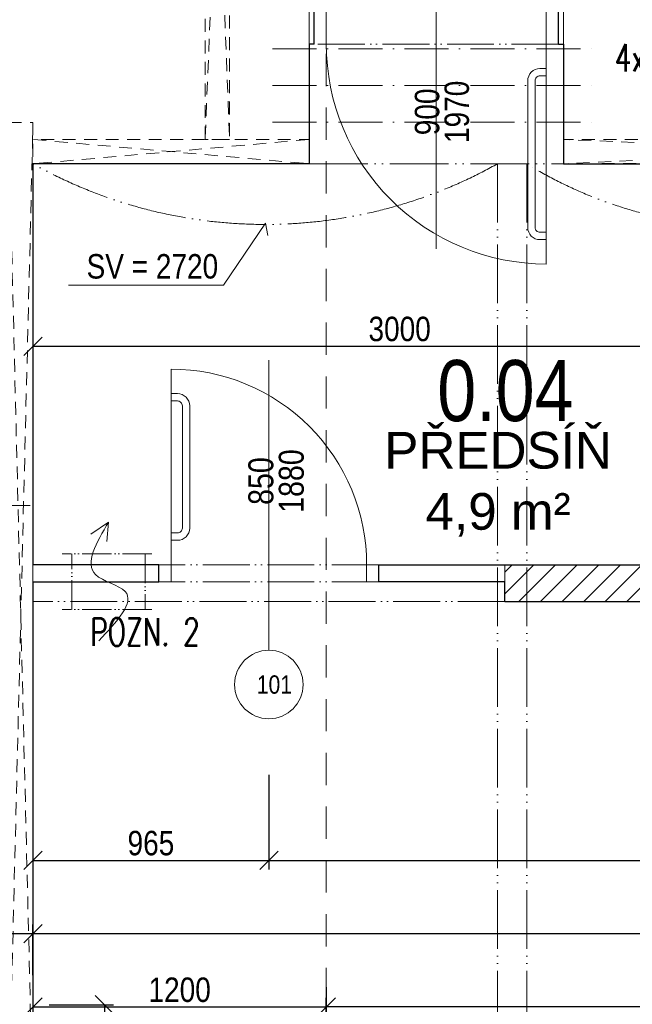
# Model space of a CAD drawing. Header units: millimetres. Extents: x -300958 to -108039, y 30118 to 292543.
# Tile 52 of 256: x -286622 to -284116, y 119277 to 123305. Entities that reach past the tile are written whole.
import ezdxf
from ezdxf.enums import TextEntityAlignment as Align

# ---------------------------------------------------------------- set-up
doc = ezdxf.new("R2010")
doc.units = ezdxf.units.MM
doc.header["$MEASUREMENT"] = 0
for name, pattern in [('ACAD_ISO05W100', [33, 24, -3, 0, -3, 0, -3]), ('ACAD_ISO10W100', [18, 12, -3, 0, -3]), ('DGN Style 2', [879.857395, 527.914437, -351.942958])]:
    doc.linetypes.add(name, pattern=pattern)
doc.layers.get('0').update_dxf_attribs({"lineweight": 13})
doc.layers.get('Defpoints').update_dxf_attribs({"color": 3, "lineweight": 13})
for name, color, linetype, lineweight in [('dims', 7, 'Continuous', 9), ('dvere', 7, 'Continuous', 9), ('legenda', 7, 'Continuous', 13), ('Materiály', 1, 'Continuous', 13), ('navrh', 1, 'Continuous', 9), ('OCEL', 7, 'Continuous', 13), ('popis', 7, 'Continuous', 9), ('PSV', 7, 'Continuous', 13), ('tenka', 7, 'Continuous', 13), ('texts', 3, 'Continuous', 30), ('walls', 7, 'Continuous', 13), ('zarizovaky', 5, 'Continuous', 9), ('zařizovací předměty', 7, 'Continuous', 9)]:
    doc.layers.add(name, color=color, linetype=linetype, lineweight=lineweight)
doc.styles.add('GENERATED_STYLE_8', font='arial.ttf')
doc.styles.get("Standard").update_dxf_attribs({"font": 'txt.shx'})
doc.styles.add('STYLE-0', font='ARIALN.TTF')
doc.styles.add('Style-Arial', font='arial.ttf')
doc.dimstyles.new('arch', dxfattribs={"dimscale": 50, "dimtxt": 2.5, "dimasz": 2.5, "dimexe": 1.25, "dimexo": 0.9, "dimtad": 1, "dimdec": 0, "dimtxsty": 'STYLE-0', "dimblk": 'ARCHTICK', "dimcen": 2.5, "dimadec": 0, "dimazin": 0, "dimtfac": 1, "dimtdec": 0, "dimtmove": 2, "dimatfit": 3, "dimldrblk": 'ARCHTICK', "dimfxl": 0, "dimarcsym": 0})

# ---------------------------------------------------------------- blocks, each defined once
blk = doc.blocks.new('_ArchTick')
at = {"color": 0, "linetype": 'ByBlock', "flags": 128}
blk.add_lwpolyline([(-0.5, -0.5), (0.5, 0.5)], dxfattribs=at)
blk = doc.blocks.new('*D1931')
at = {"layer": 'Defpoints', "color": 0, "linetype": 'Continuous'}
for p in [(-286567.6, 119565.7), (-286567.6, 119321.6), (-280272.6, 119321.6)]:
    blk.add_point(p, dxfattribs=at)
at = {"layer": 'dims', "color": 0, "linetype": 'Continuous', "lineweight": -2}
for p, q in [((-286567.6, 119396.6), (-286567.6, 119603.2)), ((-280272.6, 119396.6), (-280272.6, 119603.2)), ((-280272.6, 119565.7), (-286567.6, 119565.7))]:
    blk.add_line(p, q, dxfattribs=at)
at = {"layer": 'dims', "color": 0, "linetype": 'Continuous', "lineweight": -2, "xscale": 75, "yscale": 75, "zscale": 75, "rotation": 180}
blk.add_blockref('_ArchTick', (-286567.6, 119565.7), dxfattribs=at)
at = {"layer": 'dims', "color": 0, "linetype": 'Continuous', "lineweight": -2, "xscale": 75, "yscale": 75, "zscale": 75}
blk.add_blockref('_ArchTick', (-280272.6, 119565.7), dxfattribs=at)
at = {"layer": 'dims', "color": 0, "linetype": 'Continuous', "insert": (-283420.1, 119635.6), "char_height": 100, "attachment_point": 5, "style": 'STYLE-0'}
blk.add_mtext('6295', dxfattribs=at)
blk = doc.blocks.new('*D1945')
at = {"layer": 'Defpoints', "color": 0, "linetype": 'Continuous'}
for p in [(-286567.6, 122394.1), (-283567.6, 122394.1), (-283567.6, 121969.1)]:
    blk.add_point(p, dxfattribs=at)
at = {"layer": 'dims', "color": 0, "linetype": 'Continuous', "lineweight": -2}
for p, q in [((-286567.6, 122319.1), (-286567.6, 121931.6)), ((-283567.6, 122319.1), (-283567.6, 121931.6)), ((-286567.6, 121969.1), (-283567.6, 121969.1))]:
    blk.add_line(p, q, dxfattribs=at)
at = {"layer": 'dims', "color": 0, "linetype": 'Continuous', "lineweight": -2, "xscale": 75, "yscale": 75, "zscale": 75, "rotation": 180}
blk.add_blockref('_ArchTick', (-286567.6, 121969.1), dxfattribs=at)
at = {"layer": 'dims', "color": 0, "linetype": 'Continuous', "lineweight": -2, "xscale": 75, "yscale": 75, "zscale": 75}
blk.add_blockref('_ArchTick', (-283567.6, 121969.1), dxfattribs=at)
at = {"layer": 'dims', "color": 0, "linetype": 'Continuous', "insert": (-285067.6, 122038.9), "char_height": 100, "attachment_point": 5, "style": 'STYLE-0'}
blk.add_mtext('3000', dxfattribs=at)
blk = doc.blocks.new('*D1950')
at = {"layer": 'Defpoints', "color": 0, "linetype": 'Continuous'}
for p in [(-287157.6, 119565.7), (-287157.6, 119321.6), (-286567.6, 119321.6)]:
    blk.add_point(p, dxfattribs=at)
at = {"layer": 'dims', "color": 0, "linetype": 'Continuous', "lineweight": -2}
for p, q in [((-287157.6, 119396.6), (-287157.6, 119603.2)), ((-286567.6, 119396.6), (-286567.6, 119603.2)), ((-286567.6, 119565.7), (-287157.6, 119565.7))]:
    blk.add_line(p, q, dxfattribs=at)
at = {"layer": 'dims', "color": 0, "linetype": 'Continuous', "lineweight": -2, "xscale": 75, "yscale": 75, "zscale": 75, "rotation": 180}
blk.add_blockref('_ArchTick', (-287157.6, 119565.7), dxfattribs=at)
at = {"layer": 'dims', "color": 0, "linetype": 'Continuous', "lineweight": -2, "xscale": 75, "yscale": 75, "zscale": 75}
blk.add_blockref('_ArchTick', (-286567.6, 119565.7), dxfattribs=at)
at = {"layer": 'dims', "color": 0, "linetype": 'Continuous', "insert": (-286862.6, 119635.6), "char_height": 100, "attachment_point": 5, "style": 'STYLE-0'}
blk.add_mtext('590', dxfattribs=at)
blk = doc.blocks.new('*D2029')
at = {"layer": 'Defpoints', "color": 0, "linetype": 'Continuous'}
for p in [(-286567.6, 120290.7), (-285602.6, 120290.7), (-285602.6, 119865.7)]:
    blk.add_point(p, dxfattribs=at)
at = {"layer": 'dims', "color": 0, "linetype": 'Continuous', "lineweight": -2}
for p, q in [((-286567.6, 120215.7), (-286567.6, 119828.2)), ((-285602.6, 120215.7), (-285602.6, 119828.2)), ((-286567.6, 119865.7), (-285602.6, 119865.7))]:
    blk.add_line(p, q, dxfattribs=at)
at = {"layer": 'dims', "color": 0, "linetype": 'Continuous', "lineweight": -2, "xscale": 75, "yscale": 75, "zscale": 75, "rotation": 180}
blk.add_blockref('_ArchTick', (-286567.6, 119865.7), dxfattribs=at)
at = {"layer": 'dims', "color": 0, "linetype": 'Continuous', "lineweight": -2, "xscale": 75, "yscale": 75, "zscale": 75}
blk.add_blockref('_ArchTick', (-285602.6, 119865.7), dxfattribs=at)
at = {"layer": 'dims', "color": 0, "linetype": 'Continuous', "insert": (-286085.1, 119935.6), "char_height": 100, "attachment_point": 5, "style": 'STYLE-0'}
blk.add_mtext('965', dxfattribs=at)
blk = doc.blocks.new('*D2030')
at = {"layer": 'Defpoints', "color": 0, "linetype": 'Continuous'}
for p in [(-285602.6, 120290.7), (-281412.6, 120290.7), (-281412.6, 119865.7)]:
    blk.add_point(p, dxfattribs=at)
at = {"layer": 'dims', "color": 0, "linetype": 'Continuous', "lineweight": -2}
for p, q in [((-285602.6, 120215.7), (-285602.6, 119828.2)), ((-281412.6, 120215.7), (-281412.6, 119828.2)), ((-285602.6, 119865.7), (-281412.6, 119865.7))]:
    blk.add_line(p, q, dxfattribs=at)
at = {"layer": 'dims', "color": 0, "linetype": 'Continuous', "lineweight": -2, "xscale": 75, "yscale": 75, "zscale": 75, "rotation": 180}
blk.add_blockref('_ArchTick', (-285602.6, 119865.7), dxfattribs=at)
at = {"layer": 'dims', "color": 0, "linetype": 'Continuous', "lineweight": -2, "xscale": 75, "yscale": 75, "zscale": 75}
blk.add_blockref('_ArchTick', (-281412.6, 119865.7), dxfattribs=at)
at = {"layer": 'dims', "color": 0, "linetype": 'Continuous', "insert": (-283507.6, 119935.6), "char_height": 100, "attachment_point": 5, "style": 'STYLE-0'}
blk.add_mtext('4190', dxfattribs=at)
blk = doc.blocks.new('*D1909')
at = {"layer": 'Defpoints', "color": 0, "linetype": 'Continuous'}
for p in [(-285367.6, 119265.7), (-285367.6, 119021.6), (-280272.6, 119021.6)]:
    blk.add_point(p, dxfattribs=at)
at = {"layer": 'dims', "color": 0, "linetype": 'Continuous', "lineweight": -2}
for p, q in [((-285367.6, 119096.6), (-285367.6, 119303.2)), ((-280272.6, 119096.6), (-280272.6, 119303.2)), ((-280272.6, 119265.7), (-285367.6, 119265.7))]:
    blk.add_line(p, q, dxfattribs=at)
at = {"layer": 'dims', "color": 0, "linetype": 'Continuous', "lineweight": -2, "xscale": 75, "yscale": 75, "zscale": 75, "rotation": 180}
blk.add_blockref('_ArchTick', (-285367.6, 119265.7), dxfattribs=at)
at = {"layer": 'dims', "color": 0, "linetype": 'Continuous', "lineweight": -2, "xscale": 75, "yscale": 75, "zscale": 75}
blk.add_blockref('_ArchTick', (-280272.6, 119265.7), dxfattribs=at)
at = {"layer": 'dims', "color": 0, "linetype": 'Continuous', "insert": (-282820.1, 119335.6), "char_height": 100, "attachment_point": 5, "style": 'STYLE-0'}
blk.add_mtext('5095', dxfattribs=at)
blk = doc.blocks.new('*D1910')
at = {"layer": 'Defpoints', "color": 0, "linetype": 'Continuous'}
for p in [(-286567.6, 119690.7), (-285367.6, 119422), (-285367.6, 119265.7)]:
    blk.add_point(p, dxfattribs=at)
at = {"layer": 'dims', "color": 0, "linetype": 'Continuous', "lineweight": -2}
for p, q in [((-286567.6, 119615.7), (-286567.6, 119228.2)), ((-285367.6, 119347), (-285367.6, 119228.2)), ((-286567.6, 119265.7), (-285367.6, 119265.7))]:
    blk.add_line(p, q, dxfattribs=at)
at = {"layer": 'dims', "color": 0, "linetype": 'Continuous', "lineweight": -2, "xscale": 75, "yscale": 75, "zscale": 75, "rotation": 180}
blk.add_blockref('_ArchTick', (-286567.6, 119265.7), dxfattribs=at)
at = {"layer": 'dims', "color": 0, "linetype": 'Continuous', "lineweight": -2, "xscale": 75, "yscale": 75, "zscale": 75}
blk.add_blockref('_ArchTick', (-285367.6, 119265.7), dxfattribs=at)
at = {"layer": 'dims', "color": 0, "linetype": 'Continuous', "insert": (-285967.6, 119335.6), "char_height": 100, "attachment_point": 5, "style": 'STYLE-0'}
blk.add_mtext('1200', dxfattribs=at)
blk = doc.blocks.new('*D1918')
at = {"layer": 'Defpoints', "color": 0, "linetype": 'Continuous'}
for p in [(-286576.9, 119275), (-286576.9, 118080), (-286275.2, 118080)]:
    blk.add_point(p, dxfattribs=at)
at = {"layer": 'dims', "color": 0, "linetype": 'Continuous', "lineweight": -2}
for p, q in [((-286501.9, 119275), (-286237.7, 119275)), ((-286275.2, 119275), (-286275.2, 118080)), ((-286501.9, 118080), (-286237.7, 118080))]:
    blk.add_line(p, q, dxfattribs=at)
at = {"layer": 'dims', "color": 0, "linetype": 'Continuous', "lineweight": -2, "xscale": 75, "yscale": 75, "zscale": 75}
for p, rotation in [((-286275.2, 119275), 90), ((-286275.2, 118080), 270)]:
    blk.add_blockref('_ArchTick', p, dxfattribs=dict(at, rotation=rotation))
at = {"layer": 'dims', "color": 0, "linetype": 'Continuous', "insert": (-286345, 118470), "char_height": 100, "attachment_point": 5, "rotation": 90, "style": 'STYLE-0'}
blk.add_mtext('1195', dxfattribs=at)

msp = doc.modelspace()

# ---------------------------------------------------------------- hatches: boundary and pattern name
at = {"layer": 'Materiály', "linetype": 'Continuous'}
h = msp.add_hatch(dxfattribs=at)
h.set_pattern_fill('ANSI31', color=256, scale=500, style=0)
h.set_pattern_definition([(45, (-63000, 0), (-44.194174, 44.194174), [])])
h.paths.add_polyline_path([(-283417.6, 122715), (-283567.6, 122715), (-283567.6, 122457, 0.021483), (-283417.6, 122468.8)])
h.paths.add_polyline_path([(-283417.6, 122468.8, -0.021483), (-283567.6, 122457), (-283567.6, 121331.1), (-283417.6, 121331.1)])
h.paths.add_polyline_path([(-283567.6, 121331.1), (-283567.6, 121206.1), (-283417.6, 121206.1), (-283417.6, 121331.1)])
h.paths.add_polyline_path([(-283417.6, 121206.1), (-283567.6, 121206.1), (-283567.6, 121075), (-284547.6, 121075), (-284547.6, 120925), (-282697.6, 120925), (-282697.6, 121075), (-283417.6, 121075)])
h.paths.add_polyline_path([(-284547.6, 121075), (-284637.6, 121075), (-284637.6, 121005), (-284637.6, 120925), (-284547.6, 120925)])
h.paths.add_polyline_path([(-282697.6, 120925), (-282547.6, 120925), (-282547.6, 121075), (-282697.6, 121075)])
h.paths.add_polyline_path([(-282547.6, 121075), (-282547.6, 120925), (-281912.6, 120925), (-281912.6, 121075)])

# ---------------------------------------------------------------- linework, layer by layer
at = {"layer": 'dvere', "linetype": 'Continuous'}
for p, q in [((-284917.6, 123555), (-284917.6, 122367.7)), ((-285367.6, 123355), (-285367.6, 123205)), ((-284467.6, 123205), (-284467.6, 123355)), ((-285602.6, 120725), (-285602.6, 121912.3)), ((-286002.6, 121005), (-286002.6, 121075)), ((-285202.6, 121005), (-285202.6, 121075))]:
    msp.add_line(p, q, dxfattribs=at)
at = {"layer": 'dvere', "linetype": 'ACAD_ISO05W100', "ltscale": 8}
for p, q in [((-284417.6, 123205), (-285417.6, 123205)), ((-285152.6, 121075), (-286052.6, 121075)), ((-285152.6, 121005), (-286052.6, 121005)), ((-284637.6, 120925), (-286567.6, 120925))]:
    msp.add_line(p, q, dxfattribs=at)
at = {"layer": 'dvere', "linetype": 'Continuous', "flags": 128}
for points in [[(-284467.6, 123205), (-284467.6, 122305), (-284467.6, 123205), (-284467.6, 122305, -0.414214), (-285367.6, 123205)], [(-286002.6, 121075), (-286002.6, 121875, -0.414214), (-285202.6, 121075)]]:
    msp.add_lwpolyline(points, format="xyb", dxfattribs=at)
at = {"layer": 'navrh', "linetype": 'Continuous', "lineweight": 30}
for p, q in [((-285417.6, 123205), (-285417.6, 123355)), ((-284417.6, 123205), (-284417.6, 123355)), ((-285417.6, 123205), (-285437.6, 123205)), ((-284417.6, 123205), (-284397.6, 123205)), ((-284637.6, 121075), (-283567.6, 121075)), ((-284637.6, 120925), (-284637.6, 121005)), ((-284637.6, 120925), (-281912.6, 120925))]:
    msp.add_line(p, q, dxfattribs=at)
at = {"layer": 'OCEL', "linetype": 'ACAD_ISO10W100', "ltscale": 15}
for p, q in [((-285587.6, 123185), (-284247.6, 123185)), ((-285587.6, 123035), (-284247.6, 123035)), ((-285587.6, 122885), (-284247.6, 122885))]:
    msp.add_line(p, q, dxfattribs=at)
at = {"layer": 'popis', "linetype": 'Continuous'}
for p, q in [((-286331.6, 121200.5), (-286258.6, 121249.5)), ((-286258.6, 121249.5), (-286265.6, 121170.5))]:
    msp.add_line(p, q, dxfattribs=at)
at = {"layer": 'popis', "flags": 128}
msp.add_lwpolyline([(-286422.3, 122218.4), (-285788, 122218.4), (-285616.7, 122471.9), (-285606.8, 122421.6)], dxfattribs=at)
at = {"layer": 'popis', "linetype": 'Continuous'}
msp.add_spline([(-286258.6, 121249.5), (-286311.6, 121034.5), (-286190.6, 120965.5), (-286298.6, 120763.5)], degree=3, dxfattribs=at)
at = {"layer": 'PSV', "linetype": 'Continuous', "lineweight": 0}
msp.add_circle((-285602.6, 120584.9), 140.1, dxfattribs=at)
at = {"layer": 'tenka', "linetype": 'DGN Style 2', "ltscale": 0.25}
msp.add_line((-285367.6, 124705), (-285367.6, 116980), dxfattribs=at)
at = {"layer": 'tenka', "linetype": 'Continuous'}
for p, q in [((-285437.6, 123205), (-285437.6, 123355)), ((-284397.6, 123205), (-284397.6, 123355)), ((-286567.6, 121005), (-286567.6, 121075)), ((-284637.6, 121075), (-284637.6, 121005))]:
    msp.add_line(p, q, dxfattribs=at)
at = {"layer": 'tenka', "linetype": 'ACAD_ISO05W100', "ltscale": 10}
msp.add_line((-285437.6, 122715), (-284397.6, 122715), dxfattribs=at)
at = {"layer": 'tenka', "linetype": 'DGN Style 2', "ltscale": 0.1}
for points in [[(-285862.6, 125345), (-285762.6, 125345), (-285763.1, 122814.9), (-285863.1, 122814.9)], [(-286667.5, 122884.8), (-286567.6, 122884.7), (-286567.6, 118835), (-286667.6, 118835)]]:
    msp.add_lwpolyline(points, close=True, dxfattribs=at)
at = {"layer": 'tenka', "linetype": 'DGN Style 2', "ltscale": 0.1, "flags": 128}
for points in [[(-285862.6, 125345), (-285763.1, 122814.9), (-285863.1, 122814.9), (-285762.6, 125345)], [(-286667.5, 122884.7), (-286567.6, 118835), (-286667.6, 118835), (-286567.6, 122884.7)], [(-285437.6, 122715), (-285437.6, 122815), (-286567.6, 122814.7), (-285437.6, 122715), (-286567.6, 122715), (-285437.6, 122815)], [(-284397.6, 122715), (-284397.6, 122815), (-282327.6, 122814.7), (-284397.6, 122715), (-282327.6, 122725), (-284397.6, 122815)]]:
    msp.add_lwpolyline(points, dxfattribs=at)
at = {"layer": 'tenka', "linetype": 'ACAD_ISO05W100', "ltscale": 10, "flags": 128}
for points in [[(-284667.6, 122715, -0.260963), (-286567.6, 122715)], [(-282697.6, 122725, -0.285537), (-284547.6, 122715)]]:
    msp.add_lwpolyline(points, format="xyb", dxfattribs=at)
for points in [[(-284667.6, 122715), (-284667.6, 116980)], [(-284547.6, 122715), (-284547.6, 116980)]]:
    msp.add_lwpolyline(points, dxfattribs=at)
at = {"layer": 'walls', "linetype": 'Continuous', "lineweight": 30}
for p, q in [((-284397.6, 123205), (-284397.6, 122715)), ((-285437.6, 122715), (-286567.6, 122715)), ((-286567.6, 122715), (-286567.6, 121075)), ((-284397.6, 122715), (-283567.6, 122715)), ((-286567.6, 121005), (-286567.6, 116980))]:
    msp.add_line(p, q, dxfattribs=at)
at = {"layer": 'walls', "linetype": 'Continuous', "lineweight": 30, "flags": 128}
for points in [[(-285437.6, 123205), (-285437.6, 122715)], [(-286567.6, 121005), (-286567.6, 121005), (-286052.6, 121005), (-286052.6, 121075), (-286567.6, 121075)], [(-284637.6, 121005), (-284637.6, 121005), (-285152.6, 121005), (-285152.6, 121075), (-284637.6, 121075)]]:
    msp.add_lwpolyline(points, dxfattribs=at)
at = {"layer": 'zarizovaky', "linetype": 'Continuous', "lineweight": 0, "flags": 128}
for points in [[(-284468.5, 122405), (-284493.5, 122405, -0.414214), (-284543.5, 122455), (-284543.5, 123055, -0.414214), (-284493.5, 123105), (-284467.6, 123105), (-284467.6, 123105)], [(-284468.5, 122435), (-284493.5, 122435, -0.414214), (-284513.5, 122455), (-284513.5, 123055, -0.414214), (-284493.5, 123075), (-284467.6, 123075)], [(-286001.6, 121775), (-285976.6, 121775, -0.414214), (-285926.6, 121725), (-285926.6, 121225, -0.414214), (-285976.6, 121175), (-286002.6, 121175), (-286002.6, 121175)], [(-286001.6, 121745), (-285976.6, 121745, -0.414214), (-285956.6, 121725), (-285956.6, 121225, -0.414214), (-285976.6, 121205), (-286002.6, 121205)]]:
    msp.add_lwpolyline(points, format="xyb", dxfattribs=at)
at = {"layer": 'zařizovací předměty', "linetype": 'ACAD_ISO05W100', "lineweight": 0, "ltscale": 5}
for p, q in [((-286081.6, 121119.5), (-286447.6, 121119.5)), ((-286408.6, 120891.5), (-286408.6, 121119.5)), ((-286108.6, 121119.5), (-286108.6, 120891.5)), ((-286081.6, 120891.5), (-286447.6, 120891.5))]:
    msp.add_line(p, q, dxfattribs=at)
at = {"layer": 'zařizovací předměty', "linetype": 'Continuous', "flags": 128}
msp.add_lwpolyline([(-287478.9, 121361.5), (-287340.6, 121317.4), (-286578.8, 121317.4)], dxfattribs=at)

# ---------------------------------------------------------------- texts
at = {"layer": 'dims', "linetype": 'Continuous', "style": 'STYLE-0'}
msp.add_text('SV = 2720', height=100, dxfattribs=at).set_placement((-286079.2, 122295.8), align=Align.MIDDLE_CENTER)
at = {"layer": 'dvere', "linetype": 'Continuous', "attachment_point": 5, "rotation": 90, "style": 'STYLE-0'}
for s, insert, char_height, line_spacing_factor in [('900\\P1970', (-284894, 122927.7), 100, 0.72871), ('850\\P1880', (-285572.5, 121417.3), 102, 0.731636)]:
    msp.add_mtext(s, dxfattribs=dict(at, insert=insert, char_height=char_height, line_spacing_factor=line_spacing_factor))
at = {"layer": 'legenda', "linetype": 'Continuous', "lineweight": 0, "char_height": 112, "style": 'Style-Arial'}
for s, insert, attachment_point, rotation, line_spacing_factor in [('{\\Fromans|c238;\\W0.71429;4xI Č.120MM}', (-284187.7, 123148.7), 4, 0.0091, 0.803213), ('{\\Fromans|c0;\\W0.71429;POZN. 2}', (-285885.3, 120799.9), 6, 0.0012, 0.768246)]:
    msp.add_mtext(s, dxfattribs=dict(at, insert=insert, attachment_point=attachment_point, rotation=rotation, line_spacing_factor=line_spacing_factor))
at = {"layer": 'popis', "linetype": 'Continuous', "lineweight": 0, "insert": (-284664.9, 121618.3), "char_height": 150, "width": 1068.837, "attachment_point": 2, "style": 'GENERATED_STYLE_8'}
msp.add_mtext('PŘEDSÍŇ\\P4,9 m²', dxfattribs=at)
at = {"layer": 'PSV', "linetype": 'Continuous', "lineweight": 0, "style": 'STYLE-0'}
msp.add_text('101', height=75, dxfattribs=at).set_placement((-285580, 120584.9), align=Align.MIDDLE_CENTER)
at = {"layer": 'texts', "linetype": 'Continuous', "lineweight": 0, "insert": (-284634.9, 121785.6), "char_height": 250, "attachment_point": 5, "line_spacing_factor": 0.725795}
msp.add_mtext('\\fArial Narrow|b0|i0|c238|p39;0.04', dxfattribs=at)

# ---------------------------------------------------------------- dimensions: what is measured, and where the dimension line sits
at = {"layer": 'dims', "linetype": 'Continuous'}
for base, p1, p2, picture, middle in [((-283567.6, 121969.1), (-286567.6, 122394.1), (-283567.6, 122394.1), '*D1945', (-285067.6, 122038.9)), ((-285602.6, 119865.7), (-286567.6, 120290.7), (-285602.6, 120290.7), '*D2029', (-286085.1, 119935.6)), ((-281412.6, 119865.7), (-285602.6, 120290.7), (-281412.6, 120290.7), '*D2030', (-283507.6, 119935.6)), ((-285367.6, 119265.7), (-286567.6, 119690.7), (-285367.6, 119422), '*D1910', (-285967.6, 119335.6))]:
    dim = msp.add_linear_dim(base=base, p1=p1, p2=p2, dimstyle='arch', override={"dimtxt": 2, "dimasz": 1.5, "dimexe": 0.75, "dimexo": 1.5, "dimgap": 0.375, "dimcen": 0.05}, dxfattribs=at)
    dim.commit()
    dim.dimension.update_dxf_attribs({"geometry": picture, "text_midpoint": middle})
for base, p1, p2, picture, middle in [((-287157.6, 119565.7), (-286567.6, 119321.6), (-287157.6, 119321.6), '*D1950', (-286862.6, 119635.6)), ((-286567.6, 119565.7), (-280272.6, 119321.6), (-286567.6, 119321.6), '*D1931', (-283420.1, 119635.6)), ((-285367.6, 119265.7), (-280272.6, 119021.6), (-285367.6, 119021.6), '*D1909', (-282820.1, 119335.6))]:
    dim = msp.add_linear_dim(base=base, p1=p1, p2=p2, angle=180, dimstyle='arch', override={"dimtxt": 2, "dimasz": 1.5, "dimexe": 0.75, "dimexo": 1.5, "dimgap": 0.375, "dimcen": 0.05}, dxfattribs=at)
    dim.commit()
    dim.dimension.update_dxf_attribs({"geometry": picture, "text_midpoint": middle})
dim = msp.add_linear_dim(base=(-286275.2, 118080), p1=(-286576.9, 119275), p2=(-286576.9, 118080), angle=270, dimstyle='arch', override={"dimtxt": 2, "dimasz": 1.5, "dimexe": 0.75, "dimexo": 1.5, "dimgap": 0.375, "dimcen": 0.05}, dxfattribs=at)
dim.commit()
dim.dimension.update_dxf_attribs({"geometry": '*D1918', "text_midpoint": (-286345, 118470), "dimtype": 160})

doc.saveas('drawing.dxf')
